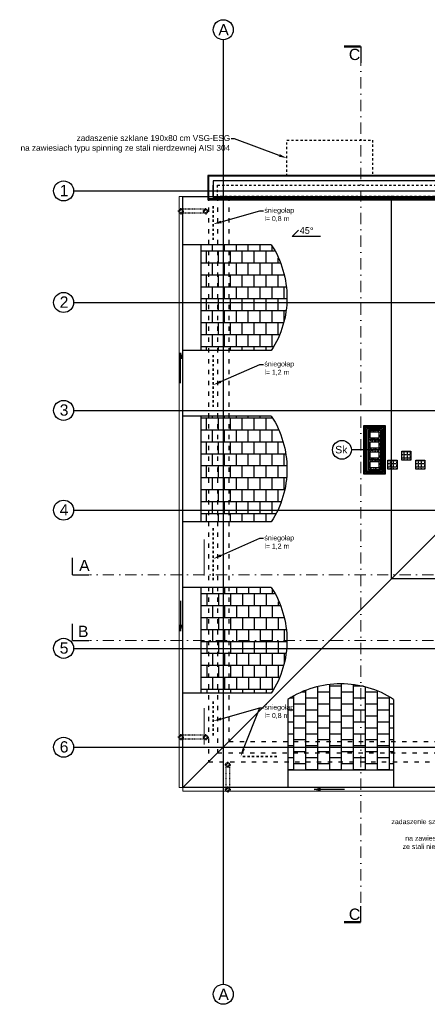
# Model space of a CAD drawing. Header units: millimetres. Extents: x -7023 to 53801, y 9849 to 33561.
# Tile 142 of 256: x 18165 to 19068, y 15053 to 17234. Entities that reach past the tile are written whole.
import ezdxf

# ---------------------------------------------------------------- set-up
doc = ezdxf.new("R2010")
doc.units = ezdxf.units.MM
for name, pattern in [('0.5_0.5', [1, 0.5, -0.5]), ('218-500', [1, 0.5, -0.5]), ('ACAD_ISO03W100', [30, 12, -18]), ('Dash 1_5', [3, 1.5, -1.5]), ('DASHDOT', [1, 0.5, -0.25, 0, -0.25])]:
    doc.linetypes.add(name, pattern=pattern)
doc.layers.add('.IE_podklad', color=252, linetype='Continuous')
doc.styles.add('Arial', font='arial.ttf', dxfattribs={"height": 125})
doc.styles.add('MtX_ISOCPEUR', font='txt')
doc.styles.add('Opisowy', font='arial.ttf')
doc.styles.get("Standard").update_dxf_attribs({"font": 'arial.ttf'})
doc.linetypes.add('ZIGZAG', pattern='A,0.00254,-5.08,[131,ltypeshp.shx,S=5.08,R=0,X=-5.08,Y=0],-10.16,[131,ltypeshp.shx,S=5.08,R=180,X=5.08,Y=0],-5.08', length=20.32254)

msp = doc.modelspace()

# ---------------------------------------------------------------- hatches: boundary and pattern name
at = {"layer": '.IE_podklad'}
h = msp.add_hatch(color=256, dxfattribs=at)
h.dxf.hatch_style = 1
h.paths.add_polyline_path([(18521.2, 16483.3), (18519, 16483.3), (18521.2, 16495.8)])
h = msp.add_hatch(color=256, dxfattribs=at)
h.dxf.hatch_style = 1
h.paths.add_polyline_path([(18523.6, 16483.3), (18521.2, 16483.3), (18521.2, 16495.8)])
h = msp.add_hatch(dxfattribs=at)
h.set_pattern_fill('AR-SAND', color=256, scale=0.1)
h.set_pattern_definition([(37.5, (2150.0965, 27134.9415), (-0.1600031, 4.8941324), [0, -3.8608, 0, -4.318, 0, -4.1275]), (7.5, (2150.0965, 27134.9415), (4.4952328, 7.168251), [0, -2.0828, 0, -3.4798, 0, -1.3335]), (327.5, (2146.9723, 27134.9415), (7.9099237, 0.01437185), [0, -1.27, 0, -4.572, 0, -5.969]), (317.5, (2146.972, 27134.9415), (7.6355645, 2.2292932), [0, -0.635, 0, -2.9972, 0, -3.429])])
h.paths.add_polyline_path([(18964.1, 16325.2), (18937.1, 16325.2), (18937.1, 16303.2), (18964.1, 16303.2)])
h.paths.add_polyline_path([(18960.1, 16321.2), (18960.1, 16307.2), (18941.1, 16307.2), (18941.1, 16321.2)], flags=16)
h.paths.add_polyline_path([(18964.1, 16303.2), (18937.1, 16303.2), (18937.1, 16281.2), (18964.1, 16281.2)])
h.paths.add_polyline_path([(18960.1, 16299.2), (18960.1, 16285.2), (18941.1, 16285.2), (18941.1, 16299.2)], flags=16)
h = msp.add_hatch(dxfattribs=at)
h.set_pattern_fill('AR-SAND', color=256, scale=0.1)
h.set_pattern_definition([(37.5, (2150.0965, 27090.9415), (-0.1600031, 4.8941324), [0, -3.8608, 0, -4.318, 0, -4.1275]), (7.5, (2150.0965, 27090.9415), (4.4952328, 7.168251), [0, -2.0828, 0, -3.4798, 0, -1.3335]), (327.5, (2146.9723, 27090.9415), (7.9099237, 0.01437185), [0, -1.27, 0, -4.572, 0, -5.969]), (317.5, (2146.972, 27090.9415), (7.6355645, 2.2292932), [0, -0.635, 0, -2.9972, 0, -3.429])])
h.paths.add_polyline_path([(18964.1, 16281.2), (18937.1, 16281.2), (18937.1, 16259.2), (18964.1, 16259.2)])
h.paths.add_polyline_path([(18960.1, 16277.2), (18960.1, 16263.2), (18941.1, 16263.2), (18941.1, 16277.2)], flags=16)
h.paths.add_polyline_path([(18964.1, 16259.2), (18937.1, 16259.2), (18937.1, 16237.2), (18964.1, 16237.2)])
h.paths.add_polyline_path([(18960.1, 16255.2), (18960.1, 16241.2), (18941.1, 16241.2), (18941.1, 16255.2)], flags=16)
h = msp.add_hatch(color=256, dxfattribs=at)
h.dxf.hatch_style = 1
h.paths.add_polyline_path([(18521.2, 15892.2), (18519, 15892.2), (18521.2, 15879.6)])
h = msp.add_hatch(color=256, dxfattribs=at)
h.dxf.hatch_style = 1
h.paths.add_polyline_path([(18523.6, 15892.2), (18521.2, 15892.2), (18521.2, 15879.6)])
h = msp.add_hatch(color=256, dxfattribs=at)
h.dxf.hatch_style = 1
h.paths.add_polyline_path([(18829.6, 15531.8), (18829.6, 15529.4), (18817.1, 15529.4)])
h = msp.add_hatch(color=256, dxfattribs=at)
h.dxf.hatch_style = 1
h.paths.add_polyline_path([(18829.6, 15529.4), (18829.6, 15527.2), (18817.1, 15529.4)])

# ---------------------------------------------------------------- linework, layer by layer
at = {"layer": '.IE_podklad', "ltscale": 25}
for p, q in [((18615.6, 17190), (18615.6, 15097.9)), ((18286.1, 16854.7), (21585.1, 16854.7)), ((18286.1, 16607.7), (21585.1, 16607.7)), ((18286.1, 16368.7), (21268.7, 16368.7)), ((18286.1, 16147.7), (21585.1, 16147.7)), ((18281.6, 16004.7), (18281.6, 16041.8)), ((18281.6, 15858.8), (18281.6, 15895.9)), ((18286.1, 15841.7), (21585.1, 15841.7)), ((18286.1, 15622.7), (21585.1, 15622.7))]:
    msp.add_line(p, q, dxfattribs=at)
at = {"layer": '.IE_podklad', "linetype": 'ByBlock', "lineweight": -2}
for p, q in [((18640.8, 16969.8), (18632.8, 16969.8)), ((18696.8, 16810.6), (18704.8, 16810.6)), ((18696.8, 16470.5), (18704.8, 16470.5)), ((18696.8, 16085.4), (18704.8, 16085.4)), ((18696.8, 15710.2), (18704.8, 15710.2))]:
    msp.add_line(p, q, dxfattribs=at)
at = {"layer": '.IE_podklad', "linetype": '0.5_0.5', "ltscale": 10}
for p, q in [((18756.6, 16887.2), (18756.6, 16967.2)), ((18756.6, 16967.2), (18946.6, 16967.2)), ((18946.6, 16967.2), (18946.6, 16887.2)), ((18946.6, 16887.2), (18756.6, 16887.2)), ((18603.1, 16842.2), (18603.1, 16867.2)), ((18603.1, 16867.2), (19374.1, 16867.2)), ((19374.1, 16842.2), (18603.1, 16842.2))]:
    msp.add_line(p, q, dxfattribs=at)
at = {"layer": '.IE_podklad'}
for p, q in [((19396.1, 16888.7), (18581.6, 16888.7)), ((18581.6, 16888.7), (18581.6, 16842.2)), ((19394.1, 16887.2), (18583.1, 16887.2)), ((18583.1, 16887.2), (18583.1, 16842.2)), ((18581.6, 16867.2), (18581.6, 16835.2)), ((18583.1, 16837.2), (18583.1, 16867.2)), ((18526, 15533.2), (18526, 16842.2)), ((18526, 16842.2), (19451, 16842.2)), ((18581.6, 16835.2), (19396.1, 16835.2)), ((19394.1, 16837.2), (18583.1, 16837.2)), ((18988.5, 15995.7), (18988.5, 16843.7)), ((18768.3, 16753.6), (18782.5, 16767.7)), ((18830.9, 16753.6), (18768.3, 16753.6)), ((18566.3, 16735), (18526, 16735)), ((18566.3, 16501.2), (18566.3, 16735)), ((18722, 16735), (18566.3, 16735)), ((18591.8, 16721.7), (18591.8, 16735)), ((18618.2, 16721.7), (18618.2, 16735)), ((18644.6, 16721.7), (18644.6, 16735)), ((18671, 16721.7), (18671, 16735)), ((18697.4, 16721.7), (18697.4, 16735)), ((18723.8, 16721.7), (18723.8, 16731.9)), ((18566.3, 16721.7), (18729.2, 16721.7)), ((18578.6, 16695.3), (18578.6, 16721.7)), ((18605, 16695.3), (18605, 16721.7)), ((18631.4, 16695.3), (18631.4, 16721.7)), ((18657.8, 16695.3), (18657.8, 16721.7)), ((18684.2, 16695.3), (18684.2, 16721.7)), ((18710.6, 16695.3), (18710.6, 16721.7)), ((18737, 16695.3), (18737, 16705.6)), ((18566.3, 16695.3), (18741.6, 16695.3)), ((18591.8, 16668.9), (18591.8, 16695.3)), ((18618.2, 16668.9), (18618.2, 16695.3)), ((18644.6, 16668.9), (18644.6, 16695.3)), ((18671, 16668.9), (18671, 16695.3)), ((18697.4, 16668.9), (18697.4, 16695.3)), ((18723.8, 16668.9), (18723.8, 16695.3)), ((18566.3, 16668.9), (18751.1, 16668.9)), ((18578.6, 16642.5), (18578.6, 16668.9)), ((18605, 16642.5), (18605, 16668.9)), ((18631.4, 16642.5), (18631.4, 16668.9)), ((18657.8, 16642.5), (18657.8, 16668.9)), ((18684.2, 16642.5), (18684.2, 16668.9)), ((18710.6, 16642.5), (18710.6, 16668.9)), ((18737, 16642.5), (18737, 16668.9)), ((18750.3, 16668.9), (18750.3, 16671.8)), ((18566.3, 16642.5), (18755.9, 16642.5)), ((18591.8, 16616.1), (18591.8, 16642.5)), ((18618.2, 16616.1), (18618.2, 16642.5)), ((18644.6, 16616.1), (18644.6, 16642.5)), ((18671, 16616.1), (18671, 16642.5)), ((18697.4, 16616.1), (18697.4, 16642.5)), ((18723.8, 16616.1), (18723.8, 16642.5)), ((18750.3, 16616.1), (18750.3, 16642.5)), ((18566.3, 16616.1), (18756.8, 16616.1)), ((18578.6, 16589.7), (18578.6, 16616.1)), ((18605, 16589.7), (18605, 16616.1)), ((18631.4, 16589.7), (18631.4, 16616.1)), ((18657.8, 16589.7), (18657.8, 16616.1)), ((18684.2, 16589.7), (18684.2, 16616.1)), ((18710.6, 16589.7), (18710.6, 16616.1)), ((18737, 16589.7), (18737, 16616.1)), ((18566.3, 16589.7), (18755.5, 16589.7)), ((18591.8, 16563.3), (18591.8, 16589.7)), ((18618.2, 16563.3), (18618.2, 16589.7)), ((18644.6, 16563.3), (18644.6, 16589.7)), ((18671, 16563.3), (18671, 16589.7)), ((18697.4, 16563.3), (18697.4, 16589.7)), ((18723.8, 16563.3), (18723.8, 16589.7)), ((18750.3, 16564.4), (18750.3, 16589.7)), ((18566.3, 16563.3), (18749.9, 16563.3)), ((18578.6, 16536.8), (18578.6, 16563.3)), ((18605, 16536.8), (18605, 16563.3)), ((18631.4, 16536.8), (18631.4, 16563.3)), ((18657.8, 16536.8), (18657.8, 16563.3)), ((18684.2, 16536.8), (18684.2, 16563.3)), ((18710.6, 16536.8), (18710.6, 16563.3)), ((18737, 16536.8), (18737, 16563.3)), ((18566.3, 16536.8), (18739.8, 16536.8)), ((18591.8, 16510.4), (18591.8, 16536.8)), ((18618.2, 16510.4), (18618.2, 16536.8)), ((18644.6, 16510.4), (18644.6, 16536.8)), ((18671, 16510.4), (18671, 16536.8)), ((18697.4, 16510.4), (18697.4, 16536.8)), ((18723.8, 16510.4), (18723.8, 16536.8)), ((18566.3, 16510.4), (18727.1, 16510.4)), ((18578.6, 16501.2), (18578.6, 16510.4)), ((18605, 16501.2), (18605, 16510.4)), ((18631.4, 16501.2), (18631.4, 16510.4)), ((18657.8, 16501.2), (18657.8, 16510.4)), ((18684.2, 16501.2), (18684.2, 16510.4)), ((18710.6, 16501.2), (18710.6, 16510.4)), ((18566.3, 16501.2), (18526, 16501.2)), ((18722, 16501.2), (18566.3, 16501.2)), ((19451, 16458.2), (18988.5, 15995.7)), ((18566.3, 16355.6), (18526, 16355.6)), ((18566.3, 16121.8), (18566.3, 16355.6)), ((18722, 16355.6), (18566.3, 16355.6)), ((18591.8, 16351.9), (18591.8, 16355.6)), ((18618.2, 16351.9), (18618.2, 16355.6)), ((18644.6, 16351.9), (18644.6, 16355.6)), ((18671, 16351.9), (18671, 16355.6)), ((18697.4, 16351.9), (18697.4, 16355.6)), ((18566.3, 16351.9), (18724.1, 16351.9)), ((18578.6, 16325.5), (18578.6, 16351.9)), ((18605, 16325.5), (18605, 16351.9)), ((18631.4, 16325.5), (18631.4, 16351.9)), ((18657.8, 16325.5), (18657.8, 16351.9)), ((18684.2, 16325.5), (18684.2, 16351.9)), ((18710.6, 16325.5), (18710.6, 16351.9)), ((18723.8, 16351.9), (18723.8, 16352.5)), ((18927.1, 16335.2), (18974.1, 16335.2)), ((18927.1, 16227.2), (18927.1, 16335.2)), ((18929.1, 16333.2), (18972.1, 16333.2)), ((18929.1, 16229.2), (18929.1, 16333.2)), ((18972.1, 16333.2), (18972.1, 16229.2)), ((18974.1, 16335.2), (18974.1, 16227.2)), ((18566.3, 16325.5), (18737.3, 16325.5)), ((18591.8, 16299.1), (18591.8, 16325.5)), ((18618.2, 16299.1), (18618.2, 16325.5)), ((18644.6, 16299.1), (18644.6, 16325.5)), ((18671, 16299.1), (18671, 16325.5)), ((18697.4, 16299.1), (18697.4, 16325.5)), ((18723.8, 16299.1), (18723.8, 16325.5)), ((18737, 16325.5), (18737, 16326.1)), ((18934.1, 16328.2), (18967.1, 16328.2)), ((18934.1, 16234.2), (18934.1, 16328.2)), ((18964.1, 16325.2), (18937.1, 16325.2)), ((18937.1, 16325.2), (18937.1, 16237.2)), ((18937.1, 16325.2), (18964.1, 16325.2)), ((18937.1, 16237.2), (18937.1, 16325.2)), ((18964.1, 16325.2), (18964.1, 16237.2)), ((18967.1, 16328.2), (18967.1, 16234.2)), ((18566.3, 16299.1), (18748.1, 16299.1)), ((18578.6, 16272.7), (18578.6, 16299.1)), ((18605, 16272.7), (18605, 16299.1)), ((18631.4, 16272.7), (18631.4, 16299.1)), ((18657.8, 16272.7), (18657.8, 16299.1)), ((18684.2, 16272.7), (18684.2, 16299.1)), ((18710.6, 16272.7), (18710.6, 16299.1)), ((18737, 16272.7), (18737, 16299.1)), ((18566.3, 16272.7), (18754.7, 16272.7)), ((18591.8, 16246.3), (18591.8, 16272.7)), ((18618.2, 16246.3), (18618.2, 16272.7)), ((18644.6, 16246.3), (18644.6, 16272.7)), ((18671, 16246.3), (18671, 16272.7)), ((18697.4, 16246.3), (18697.4, 16272.7)), ((18723.8, 16246.3), (18723.8, 16272.7)), ((18750.3, 16246.3), (18750.3, 16272.7)), ((18941.1, 16281.2), (18899.3, 16281.2)), ((19011.1, 16277.7), (19014.7, 16277.7)), ((19011.1, 16270.7), (19014.7, 16270.7)), ((19016.6, 16277.7), (19016.6, 16278.5)), ((19016.6, 16277.7), (19021.7, 16277.7)), ((19016.6, 16270.7), (19016.6, 16275.8)), ((19016.6, 16270.7), (19021.7, 16270.7)), ((19016.6, 16263.7), (19016.6, 16268.8)), ((19023.6, 16277.7), (19023.6, 16278.5)), ((19023.6, 16277.7), (19028.7, 16277.7)), ((19023.6, 16270.7), (19023.6, 16275.8)), ((19023.6, 16270.7), (19028.7, 16270.7)), ((19023.6, 16263.7), (19023.6, 16268.8)), ((19030.6, 16277.7), (19030.6, 16278.5)), ((19030.6, 16277.7), (19031.1, 16277.7)), ((19030.6, 16270.7), (19030.6, 16275.8)), ((19030.6, 16270.7), (19031.1, 16270.7)), ((19030.6, 16263.7), (19030.6, 16268.8)), ((18566.3, 16246.3), (18756.7, 16246.3)), ((18578.6, 16219.8), (18578.6, 16246.3)), ((18605, 16219.8), (18605, 16246.3)), ((18631.4, 16219.8), (18631.4, 16246.3)), ((18657.8, 16219.8), (18657.8, 16246.3)), ((18684.2, 16219.8), (18684.2, 16246.3)), ((18710.6, 16219.8), (18710.6, 16246.3)), ((18737, 16219.8), (18737, 16246.3)), ((18980.6, 16257.7), (18984.2, 16257.7)), ((18980.6, 16250.7), (18984.2, 16250.7)), ((18986.1, 16257.7), (18986.1, 16258.5)), ((18986.1, 16257.7), (18991.2, 16257.7)), ((18986.1, 16250.7), (18986.1, 16255.8)), ((18986.1, 16250.7), (18991.2, 16250.7)), ((18986.1, 16243.7), (18986.1, 16248.8)), ((18993.1, 16257.7), (18993.1, 16258.5)), ((18993.1, 16257.7), (18998.2, 16257.7)), ((18993.1, 16250.7), (18993.1, 16255.8)), ((18993.1, 16250.7), (18998.2, 16250.7)), ((18993.1, 16243.7), (18993.1, 16248.8)), ((19000.1, 16257.7), (19000.1, 16258.5)), ((19000.1, 16257.7), (19000.6, 16257.7)), ((19000.1, 16250.7), (19000.1, 16255.8)), ((19000.1, 16250.7), (19000.6, 16250.7)), ((19000.1, 16243.7), (19000.1, 16248.8)), ((19011.1, 16263.7), (19014.7, 16263.7)), ((19016.6, 16263.7), (19021.7, 16263.7)), ((19016.6, 16258.5), (19016.6, 16261.8)), ((19023.6, 16263.7), (19028.7, 16263.7)), ((19023.6, 16258.5), (19023.6, 16261.8)), ((19030.6, 16263.7), (19031.1, 16263.7)), ((19030.6, 16258.5), (19030.6, 16261.8)), ((19042.5, 16257.7), (19046.1, 16257.7)), ((19042.5, 16250.7), (19046.1, 16250.7)), ((19048, 16257.7), (19048, 16258.5)), ((19048, 16257.7), (19053.1, 16257.7)), ((19048, 16250.7), (19048, 16255.8)), ((19048, 16250.7), (19053.1, 16250.7)), ((19048, 16243.7), (19048, 16248.8)), ((19055, 16257.7), (19055, 16258.5)), ((19055, 16257.7), (19060.1, 16257.7)), ((19055, 16250.7), (19055, 16255.8)), ((19055, 16250.7), (19060.1, 16250.7)), ((19055, 16243.7), (19055, 16248.8)), ((19062, 16257.7), (19062, 16258.5)), ((19062, 16257.7), (19062.5, 16257.7)), ((19062, 16250.7), (19062, 16255.8)), ((19062, 16250.7), (19062.5, 16250.7)), ((19062, 16243.7), (19062, 16248.8)), ((18974.1, 16227.2), (18927.1, 16227.2)), ((18972.1, 16229.2), (18929.1, 16229.2)), ((18967.1, 16234.2), (18934.1, 16234.2)), ((18937.1, 16237.2), (18964.1, 16237.2)), ((18964.1, 16237.2), (18937.1, 16237.2)), ((18980.6, 16243.7), (18984.2, 16243.7)), ((18986.1, 16243.7), (18991.2, 16243.7)), ((18986.1, 16238.5), (18986.1, 16241.8)), ((18993.1, 16243.7), (18998.2, 16243.7)), ((18993.1, 16238.5), (18993.1, 16241.8)), ((19000.1, 16243.7), (19000.6, 16243.7)), ((19000.1, 16238.5), (19000.1, 16241.8)), ((19042.5, 16243.7), (19046.1, 16243.7)), ((19048, 16243.7), (19053.1, 16243.7)), ((19048, 16238.5), (19048, 16241.8)), ((19055, 16243.7), (19060.1, 16243.7)), ((19055, 16238.5), (19055, 16241.8)), ((19062, 16243.7), (19062.5, 16243.7)), ((19062, 16238.5), (19062, 16241.8)), ((18566.3, 16219.8), (18756.3, 16219.8)), ((18591.8, 16193.4), (18591.8, 16219.8)), ((18618.2, 16193.4), (18618.2, 16219.8)), ((18644.6, 16193.4), (18644.6, 16219.8)), ((18671, 16193.4), (18671, 16219.8)), ((18697.4, 16193.4), (18697.4, 16219.8)), ((18723.8, 16193.4), (18723.8, 16219.8)), ((18750.3, 16193.4), (18750.3, 16219.8)), ((18566.3, 16193.4), (18752.5, 16193.4)), ((18578.6, 16167), (18578.6, 16193.4)), ((18605, 16167), (18605, 16193.4)), ((18631.4, 16167), (18631.4, 16193.4)), ((18657.8, 16167), (18657.8, 16193.4)), ((18684.2, 16167), (18684.2, 16193.4)), ((18710.6, 16167), (18710.6, 16193.4)), ((18737, 16167), (18737, 16193.4)), ((18566.3, 16167), (18743.9, 16167)), ((18591.8, 16140.6), (18591.8, 16167)), ((18618.2, 16140.6), (18618.2, 16167)), ((18644.6, 16140.6), (18644.6, 16167)), ((18671, 16140.6), (18671, 16167)), ((18697.4, 16140.6), (18697.4, 16167)), ((18723.8, 16140.6), (18723.8, 16167)), ((18566.3, 16140.6), (18731.9, 16140.6)), ((18578.6, 16121.8), (18578.6, 16140.6)), ((18605, 16121.8), (18605, 16140.6)), ((18631.4, 16121.8), (18631.4, 16140.6)), ((18657.8, 16121.8), (18657.8, 16140.6)), ((18684.2, 16121.8), (18684.2, 16140.6)), ((18710.6, 16121.8), (18710.6, 16140.6)), ((18566.3, 16121.8), (18526, 16121.8)), ((18722, 16121.8), (18566.3, 16121.8)), ((18988.5, 15995.7), (18526, 15533.2)), ((20016.5, 15995.7), (18988.5, 15995.7)), ((18566.3, 15976.2), (18527, 15976.2)), ((18566.3, 15742.3), (18566.3, 15976.2)), ((18722, 15976.2), (18566.3, 15976.2)), ((18566.3, 15962.9), (18566.3, 15976.2)), ((18566.3, 15962.9), (18729.2, 15962.9)), ((18579.6, 15936.5), (18579.6, 15962.9)), ((18592.8, 15962.9), (18592.8, 15976.2)), ((18606, 15936.5), (18606, 15962.9)), ((18619.2, 15962.9), (18619.2, 15976.2)), ((18632.4, 15936.5), (18632.4, 15962.9)), ((18645.6, 15962.9), (18645.6, 15976.2)), ((18658.8, 15936.5), (18658.8, 15962.9)), ((18672, 15962.9), (18672, 15976.2)), ((18685.2, 15936.5), (18685.2, 15962.9)), ((18698.4, 15962.9), (18698.4, 15976.2)), ((18711.6, 15936.5), (18711.6, 15962.9)), ((18724.8, 15962.9), (18724.8, 15971.2)), ((18738, 15936.5), (18738, 15944.5)), ((18566.3, 15936.5), (18741.6, 15936.5)), ((18566.3, 15910.1), (18566.3, 15936.5)), ((18592.8, 15910.1), (18592.8, 15936.5)), ((18619.2, 15910.1), (18619.2, 15936.5)), ((18645.6, 15910.1), (18645.6, 15936.5)), ((18672, 15910.1), (18672, 15936.5)), ((18698.4, 15910.1), (18698.4, 15936.5)), ((18724.8, 15910.1), (18724.8, 15936.5)), ((18566.3, 15910.1), (18751.1, 15910.1)), ((18579.6, 15883.7), (18579.6, 15910.1)), ((18606, 15883.7), (18606, 15910.1)), ((18632.4, 15883.7), (18632.4, 15910.1)), ((18658.8, 15883.7), (18658.8, 15910.1)), ((18685.2, 15883.7), (18685.2, 15910.1)), ((18711.6, 15883.7), (18711.6, 15910.1)), ((18738, 15883.7), (18738, 15910.1)), ((18566.3, 15883.7), (18755.9, 15883.7)), ((18566.3, 15857.2), (18566.3, 15883.7)), ((18592.8, 15857.2), (18592.8, 15883.7)), ((18619.2, 15857.2), (18619.2, 15883.7)), ((18645.6, 15857.2), (18645.6, 15883.7)), ((18672, 15857.2), (18672, 15883.7)), ((18698.4, 15857.2), (18698.4, 15883.7)), ((18724.8, 15857.2), (18724.8, 15883.7)), ((18751.3, 15857.2), (18751.3, 15883.7)), ((18566.3, 15857.2), (18756.8, 15857.2)), ((18579.6, 15830.8), (18579.6, 15857.2)), ((18606, 15830.8), (18606, 15857.2)), ((18632.4, 15830.8), (18632.4, 15857.2)), ((18658.8, 15830.8), (18658.8, 15857.2)), ((18685.2, 15830.8), (18685.2, 15857.2)), ((18711.6, 15830.8), (18711.6, 15857.2)), ((18738, 15830.8), (18738, 15857.2)), ((18566.3, 15830.8), (18755.5, 15830.8)), ((18566.3, 15804.4), (18566.3, 15830.8)), ((18592.8, 15804.4), (18592.8, 15830.8)), ((18619.2, 15804.4), (18619.2, 15830.8)), ((18645.6, 15804.4), (18645.6, 15830.8)), ((18672, 15804.4), (18672, 15830.8)), ((18698.4, 15804.4), (18698.4, 15830.8)), ((18724.8, 15804.4), (18724.8, 15830.8)), ((18751.3, 15809.1), (18751.3, 15830.8)), ((18566.3, 15804.4), (18749.9, 15804.4)), ((18579.6, 15778), (18579.6, 15804.4)), ((18606, 15778), (18606, 15804.4)), ((18632.4, 15778), (18632.4, 15804.4)), ((18658.8, 15778), (18658.8, 15804.4)), ((18685.2, 15778), (18685.2, 15804.4)), ((18711.6, 15778), (18711.6, 15804.4)), ((18738, 15778), (18738, 15804.4)), ((18566.3, 15778), (18739.8, 15778)), ((18566.3, 15751.6), (18566.3, 15778)), ((18592.8, 15751.6), (18592.8, 15778)), ((18619.2, 15751.6), (18619.2, 15778)), ((18645.6, 15751.6), (18645.6, 15778)), ((18672, 15751.6), (18672, 15778)), ((18698.4, 15751.6), (18698.4, 15778)), ((18724.8, 15751.6), (18724.8, 15778)), ((18566.3, 15751.6), (18727.1, 15751.6)), ((18579.6, 15742.3), (18579.6, 15751.6)), ((18606, 15742.3), (18606, 15751.6)), ((18632.4, 15742.3), (18632.4, 15751.6)), ((18658.8, 15742.3), (18658.8, 15751.6)), ((18685.2, 15742.3), (18685.2, 15751.6)), ((18711.6, 15742.3), (18711.6, 15751.6)), ((18798.7, 15744.5), (18790.6, 15744.5)), ((18798.7, 15572.7), (18798.7, 15748)), ((18825.1, 15572.7), (18825.1, 15757.5)), ((18851.5, 15744.5), (18825.1, 15744.5)), ((18851.5, 15572.7), (18851.5, 15762.3)), ((18877.9, 15757.7), (18851.5, 15757.7)), ((18877.9, 15572.7), (18877.9, 15763.2)), ((18904.3, 15744.5), (18877.9, 15744.5)), ((18904.3, 15572.7), (18904.3, 15761.9)), ((18926.1, 15757.7), (18904.3, 15757.7)), ((18930.7, 15572.7), (18930.7, 15756.3)), ((18957.2, 15744.5), (18930.7, 15744.5)), ((18957.2, 15572.7), (18957.2, 15746.2)), ((18566.3, 15742.3), (18527, 15742.3)), ((18722, 15742.3), (18566.3, 15742.3)), ((18759, 15728.4), (18759, 15572.7)), ((18772.2, 15731.3), (18763.9, 15731.3)), ((18772.2, 15572.7), (18772.2, 15735.6)), ((18825.1, 15731.3), (18798.7, 15731.3)), ((18877.9, 15731.3), (18851.5, 15731.3)), ((18930.7, 15731.3), (18904.3, 15731.3)), ((18983.6, 15731.3), (18957.2, 15731.3)), ((18983.6, 15572.7), (18983.6, 15733.5)), ((18992.8, 15728.4), (18992.8, 15572.7)), ((18772.2, 15704.8), (18759, 15704.8)), ((18798.7, 15718), (18772.2, 15718)), ((18825.1, 15704.8), (18798.7, 15704.8)), ((18851.5, 15718), (18825.1, 15718)), ((18877.9, 15704.8), (18851.5, 15704.8)), ((18904.3, 15718), (18877.9, 15718)), ((18930.7, 15704.8), (18904.3, 15704.8)), ((18957.2, 15718), (18930.7, 15718)), ((18983.6, 15704.8), (18957.2, 15704.8)), ((18992.8, 15718), (18983.6, 15718)), ((18772.2, 15678.4), (18759, 15678.4)), ((18798.7, 15691.6), (18772.2, 15691.6)), ((18825.1, 15678.4), (18798.7, 15678.4)), ((18851.5, 15691.6), (18825.1, 15691.6)), ((18877.9, 15678.4), (18851.5, 15678.4)), ((18904.3, 15691.6), (18877.9, 15691.6)), ((18930.7, 15678.4), (18904.3, 15678.4)), ((18957.2, 15691.6), (18930.7, 15691.6)), ((18983.6, 15678.4), (18957.2, 15678.4)), ((18992.8, 15691.6), (18983.6, 15691.6)), ((18798.7, 15665.2), (18772.2, 15665.2)), ((18851.5, 15665.2), (18825.1, 15665.2)), ((18904.3, 15665.2), (18877.9, 15665.2)), ((18957.2, 15665.2), (18930.7, 15665.2)), ((18992.8, 15665.2), (18983.6, 15665.2)), ((18772.2, 15652), (18759, 15652)), ((18798.7, 15638.8), (18772.2, 15638.8)), ((18825.1, 15652), (18798.7, 15652)), ((18851.5, 15638.8), (18825.1, 15638.8)), ((18877.9, 15652), (18851.5, 15652)), ((18904.3, 15638.8), (18877.9, 15638.8)), ((18930.7, 15652), (18904.3, 15652)), ((18957.2, 15638.8), (18930.7, 15638.8)), ((18983.6, 15652), (18957.2, 15652)), ((18992.8, 15638.8), (18983.6, 15638.8)), ((18772.2, 15625.6), (18759, 15625.6)), ((18798.7, 15612.4), (18772.2, 15612.4)), ((18825.1, 15625.6), (18798.7, 15625.6)), ((18851.5, 15612.4), (18825.1, 15612.4)), ((18877.9, 15625.6), (18851.5, 15625.6)), ((18904.3, 15612.4), (18877.9, 15612.4)), ((18930.7, 15625.6), (18904.3, 15625.6)), ((18957.2, 15612.4), (18930.7, 15612.4)), ((18983.6, 15625.6), (18957.2, 15625.6)), ((18992.8, 15612.4), (18983.6, 15612.4)), ((18772.2, 15599.2), (18759, 15599.2)), ((18825.1, 15599.2), (18798.7, 15599.2)), ((18877.9, 15599.2), (18851.5, 15599.2)), ((18930.7, 15599.2), (18904.3, 15599.2)), ((18983.6, 15599.2), (18957.2, 15599.2)), ((18772.2, 15572.8), (18759, 15572.8)), ((18759, 15572.7), (18992.8, 15572.7)), ((18759, 15572.7), (18759, 15533.2)), ((18798.7, 15586), (18772.2, 15586)), ((18825.1, 15572.8), (18798.7, 15572.8)), ((18851.5, 15586), (18825.1, 15586)), ((18877.9, 15572.8), (18851.5, 15572.8)), ((18904.3, 15586), (18877.9, 15586)), ((18930.7, 15572.8), (18904.3, 15572.8)), ((18957.2, 15586), (18930.7, 15586)), ((18983.6, 15572.8), (18957.2, 15572.8)), ((18992.8, 15586), (18983.6, 15586)), ((18992.8, 15572.7), (18992.8, 15533.2)), ((20015, 15533.2), (18526, 15533.2))]:
    msp.add_line(p, q, dxfattribs=at)
at = {"layer": '.IE_podklad', "linetype": 'ZIGZAG'}
for p, q in [((19384.1, 16877), (18593.1, 16877.2)), ((18593.1, 16877.2), (18593.1, 16842.2))]:
    msp.add_line(p, q, dxfattribs=at)
at = {"layer": '.IE_podklad', "linetype": 'ZIGZAG', "ltscale": 0.2}
for p, q in [((18593.1, 16839.9), (18593.1, 16867.2)), ((19384.1, 16840.1), (18593.1, 16839.9)), ((18931.6, 16330.7), (18969.6, 16330.7)), ((18931.6, 16231.7), (18931.6, 16330.7)), ((18969.6, 16330.7), (18969.6, 16231.7)), ((18969.6, 16231.7), (18931.6, 16231.7))]:
    msp.add_line(p, q, dxfattribs=at)
at = {"layer": '.IE_podklad', "lineweight": 13}
for p, q in [((18526, 16842.2), (18518, 16842.2)), ((18518, 16842.2), (18518, 15533.2)), ((18573.1, 16082.7), (18573.1, 16002.7)), ((18573.1, 15708.9), (18573.1, 15629)), ((18518, 15533.2), (18526, 15533.2)), ((18526, 15533.2), (18526, 15525.2)), ((18526, 15525.2), (20015, 15525.2))]:
    msp.add_line(p, q, dxfattribs=at)
at = {"layer": '.IE_podklad', "linetype": 'ACAD_ISO03W100', "ltscale": 0.8}
for p, q in [((18583.1, 16842.2), (18583.1, 15590.2)), ((18603.1, 16842.2), (18603.1, 15610.2)), ((18628, 16842.2), (18628, 15635.2)), ((18628, 15635.2), (20015, 15635.2)), ((18603.1, 15610.2), (20015, 15610.2)), ((18583.1, 15590.2), (20015, 15590.2))]:
    msp.add_line(p, q, dxfattribs=at)
at = {"layer": '.IE_podklad', "linetype": 'Continuous'}
for p, q in [((18521.8, 16811.2), (18521.8, 16816.2)), ((18576.8, 16811.2), (18576.8, 16816.2)), ((18520.1, 16809.5), (18515.1, 16809.5)), ((18521.8, 16807.8), (18521.8, 16802.8)), ((18523.5, 16809.5), (18528.5, 16809.5)), ((18575.1, 16809.5), (18570, 16809.5)), ((18576.8, 16807.8), (18576.8, 16802.8)), ((18578.4, 16809.5), (18583.5, 16809.5)), ((18520.1, 15644.8), (18515.1, 15644.8)), ((18521.8, 15646.5), (18521.8, 15651.5)), ((18521.8, 15643.1), (18521.8, 15638.1)), ((18523.5, 15644.8), (18528.5, 15644.8)), ((18575.1, 15644.8), (18570, 15644.8)), ((18576.8, 15646.5), (18576.8, 15651.5)), ((18576.8, 15643.1), (18576.8, 15638.1)), ((18578.4, 15644.8), (18583.5, 15644.8)), ((18625.6, 15585.7), (18625.6, 15590.7)), ((18623.9, 15584), (18618.9, 15584)), ((18625.6, 15582.3), (18625.6, 15577.3)), ((18627.3, 15584), (18632.3, 15584)), ((18623.9, 15529), (18618.9, 15529)), ((18625.6, 15530.7), (18625.6, 15535.8)), ((18625.6, 15527.4), (18625.6, 15522.3)), ((18627.3, 15529), (18632.3, 15529))]:
    msp.add_line(p, q, dxfattribs=at)
at = {"layer": '.IE_podklad', "linetype": 'Dash 1_5', "ltscale": 0.9}
for p, q in [((18576.8, 16814), (18521.8, 16814)), ((18576.8, 16805.3), (18522.2, 16805.3)), ((18576.8, 15649.3), (18521.8, 15649.3)), ((18576.8, 15640.6), (18522.2, 15640.6)), ((18621.1, 15584), (18621.1, 15529)), ((18629.8, 15584), (18629.8, 15529.5))]:
    msp.add_line(p, q, dxfattribs=at)
at = {"layer": '.IE_podklad', "linetype": '218-500', "lineweight": 35, "ltscale": 10}
for p, q in [((18593.6, 16821.1), (18593.6, 16741.1)), ((18593.6, 16491.3), (18593.6, 16371.3)), ((18593.6, 16107.5), (18593.6, 15987.5)), ((18593.6, 15723.9), (18593.6, 15643.9)), ((18734.2, 15602.2), (18654.2, 15602.2))]:
    msp.add_line(p, q, dxfattribs=at)
at = {"layer": '.IE_podklad', "transparency": 33554687}
for p, q in [((19011.1, 16258.5), (19011.1, 16278.5)), ((19011.1, 16278.5), (19031.1, 16278.5)), ((19031.1, 16278.5), (19031.1, 16258.5)), ((18980.6, 16238.5), (18980.6, 16258.5)), ((18980.6, 16258.5), (19000.6, 16258.5)), ((19000.6, 16258.5), (19000.6, 16238.5)), ((19031.1, 16258.5), (19011.1, 16258.5)), ((19042.5, 16238.5), (19042.5, 16258.5)), ((19042.5, 16258.5), (19062.5, 16258.5)), ((19062.5, 16258.5), (19062.5, 16238.5)), ((19000.6, 16238.5), (18980.6, 16238.5)), ((19062.5, 16238.5), (19042.5, 16238.5))]:
    msp.add_line(p, q, dxfattribs=at)
at = {"layer": '.IE_podklad', "lineweight": 30, "ltscale": 25}
for p, q in [((18281.6, 16004.7), (18317.6, 16004.7)), ((18281.6, 15858.8), (18317.6, 15858.8))]:
    msp.add_line(p, q, dxfattribs=at)
at = {"layer": '.IE_podklad', "linetype": 'DASHDOT', "lineweight": 13, "ltscale": 50}
for p, q in [((18874.5, 16004.7), (18319.6, 16004.7)), ((20384.1, 16004.7), (18874.5, 16004.7)), ((18874.5, 16004.7), (18874.5, 16004.7)), ((18874.5, 15858.8), (18319.6, 15858.8)), ((20384.1, 15858.8), (18874.5, 15858.8)), ((18874.5, 15858.8), (18874.5, 15858.8))]:
    msp.add_line(p, q, dxfattribs=at)
at = {"layer": '.IE_podklad', "ltscale": 25, "const_width": 5}
for points in [[(18883, 17174.5), (18920.1, 17174.5)], [(18883, 15235.1), (18920.1, 15235.1)]]:
    msp.add_lwpolyline(points, dxfattribs=at)
at = {"layer": '.IE_podklad', "lineweight": 30, "ltscale": 25}
for points in [[(18920.1, 17174.5), (18920.1, 17138.5)], [(18920.1, 15235.1), (18920.1, 15271)]]:
    msp.add_lwpolyline(points, dxfattribs=at)
at = {"layer": '.IE_podklad', "linetype": 'DASHDOT', "lineweight": 13, "ltscale": 50}
msp.add_lwpolyline([(18920.1, 17156.5), (18920.1, 15271)], dxfattribs=at)
at = {"layer": '.IE_podklad', "linetype": 'ByBlock', "lineweight": -2}
for points in [[(18739.7, 16933.4), (18640.8, 16969.8)], [(18610.9, 16786), (18696.8, 16810.6)], [(18610.1, 16432.3), (18696.8, 16470.5)], [(18610.1, 16047.2), (18696.8, 16085.4)], [(18610.9, 15685.7), (18696.8, 15710.2)], [(18660.8, 15618.9), (18696.8, 15710.2)], [(18660.8, 15618.9), (18696.8, 15710.2)]]:
    msp.add_lwpolyline(points, dxfattribs=at)
at = {"layer": '.IE_podklad'}
for points in [[(18521.2, 16428.7), (18521.2, 16495.8), (18523.6, 16483.3), (18519, 16483.3), (18521.2, 16495.8)], [(18521.2, 15946.7), (18521.2, 15879.6), (18523.6, 15892.2), (18519, 15892.2), (18521.2, 15879.6)], [(18884.2, 15529.4), (18817.1, 15529.4), (18829.6, 15531.8), (18829.6, 15527.2), (18817.1, 15529.4)]]:
    msp.add_lwpolyline(points, dxfattribs=at)
at = {"layer": '.IE_podklad', "ltscale": 0.3}
for points in [[(18937.1, 16303.2), (18937.1, 16325.2), (18964.1, 16325.2), (18964.1, 16303.2)], [(18941.1, 16307.2), (18941.1, 16321.2), (18960.1, 16321.2), (18960.1, 16307.2)], [(18937.1, 16281.2), (18937.1, 16303.2), (18964.1, 16303.2), (18964.1, 16281.2)], [(18941.1, 16285.2), (18941.1, 16299.2), (18960.1, 16299.2), (18960.1, 16285.2)], [(18937.1, 16259.2), (18937.1, 16281.2), (18964.1, 16281.2), (18964.1, 16259.2)], [(18941.1, 16263.2), (18941.1, 16277.2), (18960.1, 16277.2), (18960.1, 16263.2)], [(18937.1, 16237.2), (18937.1, 16259.2), (18964.1, 16259.2), (18964.1, 16237.2)], [(18941.1, 16241.2), (18941.1, 16255.2), (18960.1, 16255.2), (18960.1, 16241.2)]]:
    msp.add_lwpolyline(points, close=True, dxfattribs=at)
at = {"layer": '.IE_podklad', "linetype": 'Continuous'}
for centre, radius in [((18615.6, 17211.6), 22.2), ((18261.9, 16854.7), 22.2), ((18521.8, 16809.5), 4.5), ((18576.8, 16809.5), 4.5), ((18261.9, 16607.7), 22.2), ((18261.9, 16368.7), 22.2), ((18261.9, 16147.7), 22.2), ((18261.9, 15841.7), 22.2), ((18261.9, 15622.7), 22.2), ((18521.8, 15644.8), 4.5), ((18576.8, 15644.8), 4.5), ((18625.6, 15584), 4.5), ((18625.6, 15529), 4.5), ((18615.6, 15075.7), 22.2)]:
    msp.add_circle(centre, radius, dxfattribs=at)
at = {"layer": '.IE_podklad'}
msp.add_circle((18878.6, 16281.4), 20.8, dxfattribs=at)
for points, start_tangent, end_tangent in [([(18722, 16735), (18747.9, 16679.1), (18756.8, 16618.1), (18747.9, 16557.1), (18722, 16501.2)], (0.583316, -0.812245), (-0.555737, -0.831358)), ([(18722, 16355.6), (18747.9, 16299.7), (18756.8, 16238.7), (18747.9, 16177.7), (18722, 16121.8)], (0.583316, -0.812245), (-0.555737, -0.831358)), ([(18722, 15976.2), (18747.9, 15920.2), (18756.8, 15859.3), (18747.9, 15798.3), (18722, 15742.3)], (0.583316, -0.812245), (-0.555737, -0.831358)), ([(18992.8, 15728.4), (18936.9, 15754.3), (18875.9, 15763.2), (18814.9, 15754.3), (18759, 15728.4)], (-0.812245, 0.583316), (-0.831358, -0.555737))]:
    msp.add_spline(points, degree=3, dxfattribs=dict(at, start_tangent=start_tangent, end_tangent=end_tangent))
for points in [[(18740.7, 16936.2), (18756.6, 16927.2), (18738.6, 16930.6)], [(18611.8, 16783.2), (18593.6, 16781.1), (18610.1, 16788.9)], [(18611.3, 16429.6), (18593.6, 16425.1), (18608.9, 16435.1)], [(18611.3, 16044.5), (18593.6, 16040), (18608.9, 16049.9)], [(18611.8, 15682.8), (18593.6, 15680.7), (18610.1, 15688.5)], [(18663.6, 15617.8), (18654.2, 15602.2), (18658, 15620)], [(18663.6, 15617.8), (18654.2, 15602.2), (18658, 15620)]]:
    msp.add_solid(points, dxfattribs=at)

# ---------------------------------------------------------------- texts
at = {"layer": '.IE_podklad', "linetype": 'Continuous', "style": 'MtX_ISOCPEUR'}
msp.add_text('  45°', height=15, rotation=357.9244, dxfattribs=at).set_placement((18773.7, 16760.5))
at = {"layer": '.IE_podklad', "linetype": 'Continuous', "style": 'Opisowy'}
msp.add_text('Sk', height=16.64, dxfattribs=at).set_placement((18863.6, 16273.4))
at = {"layer": '.IE_podklad', "linetype": 'Continuous', "ltscale": 25, "style": 'Arial'}
for s, p in [('A', (18296.3, 16012.7)), ('B', (18293.7, 15866.8))]:
    msp.add_text(s, height=25, dxfattribs=at).set_placement(p)
at = {"layer": '.IE_podklad', "char_height": 25, "attachment_point": 1}
for s, insert, width in [('{\\fArial|b0|i0|c238|p34;A}', (18604.7, 17224.1), 492.116), ('1', (18253.2, 16868), 30.102), ('2', (18253.2, 16621), 30.102), ('3', (18253.2, 16382), 30.102), ('4', (18253.2, 16161), 30.102), ('5', (18253.2, 15855), 30.102), ('6', (18253.2, 15636), 30.102), ('{\\fArial|b0|i0|c238|p34;A}', (18604.7, 15088.1), 492.116)]:
    msp.add_mtext(s, dxfattribs=dict(at, insert=insert, width=width))
at = {"layer": '.IE_podklad', "ltscale": 25, "char_height": 25, "style": 'Arial'}
for insert, attachment_point in [((18893.9, 17169.5), 1), ((18893.9, 15240.1), 7)]:
    msp.add_mtext_dynamic_manual_height_columns('C', width=190.33, gutter_width=1, heights=[-25.9], dxfattribs=dict(at, insert=insert, attachment_point=attachment_point))
at = {"layer": '.IE_podklad'}
for s, insert, char_height, attachment_point in [('\\pxqr;zadaszenie szklane 190x80 cm VSG-ESG\\Pna zawiesiach typu spinning ze stali nierdzewnej AISI 304', (18630.8, 16978.2), 13, 3), ('\\pxql;śniegołap\\Pl= 0,8 m', (18706.8, 16817.2), 11, 1), ('\\pxql;śniegołap\\Pl= 1,2 m', (18706.8, 16477), 11, 1), ('\\pxql;śniegołap\\Pl= 1,2 m', (18706.8, 16091.9), 11, 1), ('\\pxql;śniegołap\\Pl= 0,8 m', (18706.8, 15716.8), 11, 1), ('\\pxqr;zadaszenie szklane 150x120 cm \\PVSG-ESG\\Pna zawiesiach typu spinning\\P ze stali nierdzewnej AISI 304', (19210.3, 15463.4), 11, 3)]:
    msp.add_mtext(s, dxfattribs=dict(at, insert=insert, char_height=char_height, attachment_point=attachment_point))

doc.saveas('drawing.dxf')
